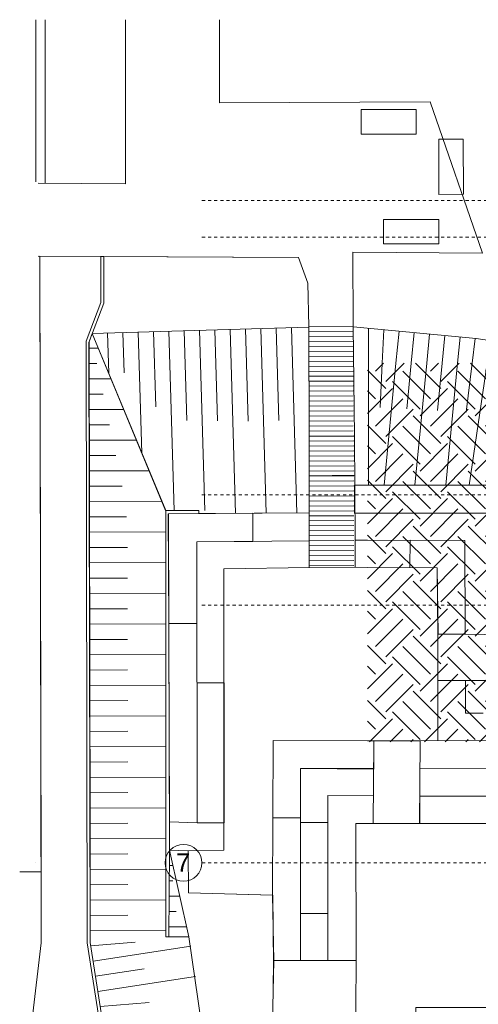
# Model space of a CAD drawing. Header units: metres. Extents: x 6 to 268, y -85 to 18.
# Tile 11 of 33: x 96 to 111, y -21 to 12. Entities that reach past the tile are written whole.
import ezdxf

# ---------------------------------------------------------------- set-up
doc = ezdxf.new("R2010")
doc.units = ezdxf.units.M
doc.linetypes.add('Rasterlinie', pattern=[0.019, 0.01, -0.003, 0.003, -0.003])
doc.layers.add('A_Detailelemente', color=7, linetype='Continuous', lineweight=9)
doc.layers.add('A_Raster', color=7, linetype='Continuous', lineweight=9)
for name, color, linetype, lineweight, true_color in [('GSH_Gelaende_an_SH-TH-S-_dwg', 8, 'Continuous', 9, 0x767676), ('LA_Boeschung_Neu', 8, 'Continuous', 9, 0x808080), ('LA_G_Stufen', 8, 'Continuous', 9, 0x808080), ('LA_G_Stufen_Auflagen', 8, 'Continuous', 9, 0x808080), ('LA_Hochbord', 8, 'Continuous', 9, 0x808080), ('LA_Traufstreifen', 8, 'Continuous', 9, 0x808080), ('LA_Wege', 8, 'Continuous', 9, 0x808080)]:
    doc.layers.add(name, color=color, linetype=linetype, lineweight=lineweight, true_color=true_color)
doc.styles.add('Arial', font='arial.ttf', dxfattribs={"height": 0.6})

# ---------------------------------------------------------------- blocks, each defined once
blk = doc.blocks.new('GSH_Gelaende_an_SH-TH-S-_dwg__U26-6880958-BS_Uebersicht_U1_BRANDSCHUTZ')
at = {"layer": 'LA_Wege'}
blk.add_line((-0.724, -0.005), (0.724, 0.005), dxfattribs=at)
blk = doc.blocks.new('GSH_Gelaende_an_SH-TH-S-_dwg__U27-6880959-BS_Uebersicht_U1_BRANDSCHUTZ')
for p in [(0, 3.575), (0, 3.4125), (0, 3.25), (0, 3.0875), (0, 2.925), (0, 2.7625), (0, 2.6), (0, 2.4375), (0, 2.275), (0, 2.1125), (0, 1.95), (0, 1.7875), (0, 1.625), (0, 1.4625), (0, 1.3), (0, 1.1375), (0, 0.975), (0, 0.8125), (0, 0.65), (0, 0.4875), (0, 0.325), (0, 0.1625), (0, 0)]:
    blk.add_blockref('GSH_Gelaende_an_SH-TH-S-_dwg__U26-6880958-BS_Uebersicht_U1_BRANDSCHUTZ', p)
blk = doc.blocks.new('GSH_Gelaende_an_SH-TH-S-_dwg__U28-6880960-BS_Uebersicht_U1_BRANDSCHUTZ')
at = {"layer": 'LA_Wege'}
blk.add_line((-0.724, -0.005), (0.724, 0.005), dxfattribs=at)
blk = doc.blocks.new('GSH_Gelaende_an_SH-TH-S-_dwg__U29-6880961-BS_Uebersicht_U1_BRANDSCHUTZ')
for p in [(0, 4.0625), (0, 3.9), (0, 3.7375), (0, 3.575), (0, 3.4125), (0, 3.25), (0, 3.0875), (0, 2.925), (0, 2.7625), (0, 2.6), (0, 2.4375), (0, 2.275), (0, 2.1125), (0, 1.95), (0, 1.7875), (0, 1.625), (0, 1.4625), (0, 1.3), (0, 1.1375), (0, 0.975), (0, 0.8125), (0, 0.65), (0, 0.4875), (0, 0.325), (0, 0.1625), (0, 0)]:
    blk.add_blockref('GSH_Gelaende_an_SH-TH-S-_dwg__U28-6880960-BS_Uebersicht_U1_BRANDSCHUTZ', p)
blk = doc.blocks.new('GSH_Gelaende_an_SH-TH-S-_dwg_Böschung18-6880964-BS_Uebersicht_U1_BRANDSCHUTZ')
at = {"layer": 'LA_Boeschung_Neu'}
for p, q in [((12.002, 1.539), (12.002, 0.403)), ((12.448, 0.403), (12.5, 1.491)), ((12.998, 1.443), (12.897, 0.403)), ((13.399, 0.403), (13.495, 1.395)), ((13.993, 1.347), (13.902, 0.403)), ((14.404, 0.403), (14.491, 1.298)), ((14.989, 1.25), (14.907, 0.403)), ((15.388, 0.403), (15.486, 1.202)), ((15.981, 1.13), (15.873, 0.403)), ((16.378, 0.403), (16.476, 1.057)), ((16.97, 0.983), (16.884, 0.403)), ((17.389, 0.403), (17.465, 0.91)), ((17.959, 0.836), (17.895, 0.403)), ((18.4, 0.403), (18.454, 0.763)), ((18.948, 0.69), (18.86, 0.096)), ((12.002, 0.403), (12.002, -3.582)), ((12.379, -1.046), (12.448, 0.403)), ((12.897, 0.403), (12.512, -3.582)), ((13.255, -1.094), (13.399, 0.403)), ((13.902, 0.403), (13.516, -3.582)), ((14.255, -1.142), (14.404, 0.403)), ((14.907, 0.403), (14.521, -3.582)), ((15.193, -1.196), (15.388, 0.403)), ((15.873, 0.403), (15.281, -3.582)), ((16.131, -1.263), (16.378, 0.403)), ((16.884, 0.403), (16.292, -3.582)), ((17.164, -1.115), (17.389, 0.403)), ((17.895, 0.403), (17.434, -2.697)), ((18.197, -0.967), (18.4, 0.403)), ((18.86, 0.096), (18.445, -2.697))]:
    blk.add_line(p, q, dxfattribs=at)
blk = doc.blocks.new('GSH_Gelaende_an_SH-TH-S-_dwg_Böschung8-6880969-BS_Uebersicht_U1_BRANDSCHUTZ')
at = {"layer": 'LA_Boeschung_Neu'}
for p, q in [((3.492, 1.384), (3.53, 0.067)), ((4.03, 0.081), (3.992, 1.398)), ((4.492, 1.413), (4.606, -2.538)), ((5.062, -1.023), (4.992, 1.427)), ((5.492, 1.441), (5.66, -4.409)), ((6.076, -1.475), (5.991, 1.456)), ((6.491, 1.47), (6.66, -4.405)), ((7.076, -1.484), (6.991, 1.484)), ((7.491, 1.499), (7.663, -4.5)), ((8.077, -1.492), (7.991, 1.513)), ((8.49, 1.528), (8.664, -4.495)), ((9.077, -1.475), (8.99, 1.542)), ((9.49, 1.556), (9.664, -4.489))]:
    blk.add_line(p, q, dxfattribs=at)
blk = doc.blocks.new('GSH_Gelaende_an_SH-TH-S-_dwg_Böschung16-6880971-BS_Uebersicht_U1_BRANDSCHUTZ')
at = {"layer": 'LA_Boeschung_Neu'}
for p, q in [((5.507, -15.983), (5.623, -15.984)), ((5.619, -16.484), (5.503, -16.483)), ((5.5, -16.983), (5.848, -16.985)), ((5.728, -17.485), (5.496, -17.483)), ((5.493, -17.983), (6.073, -17.987))]:
    blk.add_line(p, q, dxfattribs=at)
blk = doc.blocks.new('GSH_Gelaende_an_SH-TH-S-_dwg_Böschung13-6880973-BS_Uebersicht_U1_BRANDSCHUTZ')
at = {"layer": 'LA_Boeschung_Neu'}
for p, q in [((2.89, 0.888), (3.191, 0.889)), ((3.144, 0.389), (2.891, 0.388)), ((2.892, -0.112), (3.603, -0.11)), ((3.351, -0.611), (2.893, -0.612)), ((2.894, -1.112), (4.016, -1.109)), ((3.558, -1.61), (2.895, -1.612)), ((2.896, -2.112), (4.428, -2.108)), ((3.766, -2.61), (2.896, -2.612)), ((2.897, -3.112), (4.841, -3.108)), ((3.973, -3.609), (2.898, -3.612)), ((2.899, -4.112), (5.253, -4.107)), ((4.108, -4.609), (2.9, -4.612)), ((2.901, -5.112), (5.379, -5.107)), ((4.141, -5.609), (2.902, -5.611)), ((2.903, -6.111), (5.38, -6.107)), ((4.142, -6.609), (2.904, -6.611)), ((2.905, -7.111), (5.381, -7.107)), ((4.144, -7.609), (2.906, -7.611)), ((2.907, -8.111), (5.382, -8.107)), ((4.145, -8.609), (2.908, -8.611)), ((2.909, -9.111), (5.382, -9.107)), ((4.147, -9.609), (2.91, -9.611)), ((2.911, -10.111), (5.383, -10.107)), ((4.148, -10.609), (2.912, -10.611)), ((2.913, -11.111), (5.384, -11.107)), ((4.149, -11.609), (2.914, -11.611)), ((2.915, -12.111), (5.385, -12.107)), ((4.151, -12.609), (2.916, -12.611)), ((2.917, -13.111), (5.386, -13.107)), ((4.152, -13.609), (2.918, -13.611)), ((2.919, -14.111), (5.387, -14.107)), ((4.154, -14.609), (2.92, -14.611)), ((2.921, -15.111), (5.387, -15.107)), ((4.155, -15.609), (2.922, -15.611)), ((2.923, -16.111), (5.388, -16.107)), ((4.157, -16.609), (2.924, -16.611)), ((2.925, -17.111), (5.389, -17.107)), ((4.158, -17.609), (2.926, -17.611)), ((2.927, -18.111), (5.39, -18.107)), ((4.388, -18.483), (2.945, -18.61)), ((3.021, -19.104), (6.213, -18.611)), ((4.691, -19.352), (3.098, -19.598)), ((3.174, -20.093), (6.355, -19.602)), ((4.852, -20.459), (3.25, -20.587)), ((3.315, -21.082), (6.563, -21.061)), ((4.976, -21.571), (3.318, -21.582)), ((3.321, -22.082), (6.706, -22.06)), ((5.051, -22.571), (3.324, -22.582)), ((3.327, -23.082), (6.849, -23.059)), ((5.125, -23.57), (3.33, -23.582)), ((3.334, -24.082), (6.991, -24.059)), ((5.2, -24.57), (3.337, -24.582)), ((3.34, -25.082), (7.134, -25.058)), ((5.274, -25.57), (3.343, -25.582)), ((3.346, -26.082), (7.277, -26.057)), ((5.349, -26.569), (3.349, -26.582)), ((3.353, -27.082), (7.42, -27.056)), ((5.423, -27.569), (3.356, -27.582)), ((3.359, -28.082), (7.562, -28.055)), ((5.489, -28.568), (3.362, -28.582)), ((3.365, -29.082), (7.668, -29.054)), ((5.517, -29.568), (3.368, -29.582)), ((3.372, -30.082), (7.662, -30.054)), ((5.517, -30.568), (3.375, -30.582)), ((3.378, -31.082), (5.646, -31.067)), ((7.046, -31.058), (7.656, -31.055))]:
    blk.add_line(p, q, dxfattribs=at)
blk = doc.blocks.new('GSH_Gelaende_an_SH-TH-S-_dwg-3227141-BS_Uebersicht_U1_BRANDSCHUTZ')
at = {"layer": 'LA_Boeschung_Neu'}
for p, q in [((-24.327, -58.434), (-29.507, -58.434)), ((-29.507, -58.434), (-24.327, -58.434)), ((-35.963, -70.335), (-35.982, -73.162)), ((-35.327, -73.163), (-35.963, -70.335))]:
    blk.add_line(p, q, dxfattribs=at)
at = {"layer": 'LA_Boeschung_Neu', "flags": 128}
for points in [[(-27.912, -46.183), (-29.712, -46.183), (-29.712, -46.983), (-28.512, -46.983), (-27.912, -46.983)], [(-26.378, -47.147), (-27.178, -47.149), (-27.175, -48.349), (-27.173, -48.949), (-26.373, -48.947)], [(-27.18, -49.766), (-28.98, -49.766), (-28.98, -50.566), (-27.78, -50.566), (-27.18, -50.566)], [(-29.507, -58.434), (-29.913, -58.434)]]:
    blk.add_lwpolyline(points, close=True, dxfattribs=at)
for points in [[(-33.818, -86.208), (-33.804, -83.656), (-35.327, -73.163), (-35.982, -73.163), (-36.083, -73.162), (-36.083, -59.262), (-38.48, -53.483), (-31.426, -53.28)], [(-29.968, -53.265), (-25.954, -53.653), (-22.301, -54.196)], [(-31.401, -59.339), (-35.004, -59.358), (-35.005, -59.258), (-36.094, -59.262), (-38.48, -53.483), (-38.584, -53.756), (-38.552, -69.693), (-38.545, -73.352), (-38.159, -75.853), (-38.092, -86.412)]]:
    blk.add_lwpolyline(points, dxfattribs=at)
at = {"layer": 'LA_G_Stufen'}
for p, q in [((-31.403, -58.129), (-29.92, -58.107)), ((-24.327, -58.434), (-29.507, -58.434)), ((-29.507, -59.342), (-24.327, -59.342)), ((-29.901, -60.223), (-29.507, -60.224)), ((-29.295, -66.77), (-29.296, -66.809)), ((-27.782, -66.775), (-27.782, -66.809)), ((-29.296, -66.809), (-29.315, -69.463)), ((-27.782, -66.809), (-27.805, -69.473)), ((-27.79, -67.672), (-25.537, -67.668)), ((-27.797, -68.571), (-25.537, -68.581)), ((-32.562, -73.937), (-29.87, -73.937))]:
    blk.add_line(p, q, dxfattribs=at)
at = {"layer": 'LA_G_Stufen', "flags": 128}
for points in [[(-29.507, -58.434), (-29.932, -58.434), (-29.932, -59.342), (-29.507, -59.342)], [(-29.507, -61.113), (-29.906, -61.111), (-31.399, -61.119), (-34.184, -61.158), (-34.184, -70.339), (-35.357, -70.359), (-35.963, -70.335), (-35.961, -69.412), (-35.997, -60.435), (-36.003, -59.363), (-31.418, -59.339)], [(-35.961, -69.412), (-35.055, -69.443), (-35.073, -60.286), (-31.408, -60.247)], [(-29.507, -60.224), (-26.332, -60.233), (-26.318, -63.299)], [(-25.537, -66.769), (-27.21, -66.763), (-27.204, -64.803), (-27.204, -63.287), (-27.233, -61.124), (-29.507, -61.113)], [(-27.202, -63.287), (-25.692, -63.307), (-25.397, -63.311)], [(-25.389, -64.808), (-25.695, -64.807), (-27.204, -64.803)], [(-26.311, -64.806), (-26.306, -65.868), (-25.727, -65.867)], [(-29.507, -66.769), (-32.576, -66.76), (-32.597, -71.808), (-35.345, -71.725), (-35.357, -70.359)], [(-27.21, -66.763), (-27.782, -66.775), (-29.295, -66.77), (-29.507, -66.769)], [(-25.537, -66.809), (-25.537, -67.668), (-25.537, -68.581), (-25.537, -69.481), (-27.805, -69.473), (-29.315, -69.463), (-29.88, -69.465), (-29.87, -73.939), (-29.883, -75.456), (-29.883, -77.437), (-27.934, -77.437), (-27.927, -75.474), (-23.358, -75.474), (-22.057, -75.467)], [(-31.691, -73.938), (-31.691, -67.679), (-29.302, -67.675)], [(-30.793, -73.938), (-30.793, -68.558), (-29.308, -68.565)], [(-32.597, -71.808), (-32.562, -73.937), (-32.596, -75.443), (-32.618, -80.13), (-25.234, -80.13), (-25.224, -78.165), (-23.359, -78.159), (-23.359, -77.245), (-23.359, -76.353), (-23.359, -75.468), (-23.359, -76.353), (-23.359, -77.245), (-23.35, -78.159)]]:
    blk.add_lwpolyline(points, dxfattribs=at)
at = {"layer": 'LA_G_Stufen_Auflagen'}
for p, q in [((-29.296, -66.809), (-29.295, -66.77)), ((-29.302, -67.675), (-29.296, -66.809))]:
    blk.add_line(p, q, dxfattribs=at)
at = {"layer": 'LA_G_Stufen_Auflagen', "flags": 128}
for points in [[(-33.24, -60.267), (-33.245, -59.349), (-36.003, -59.363), (-35.987, -62.943), (-35.068, -62.942), (-35.068, -60.286)], [(-27.202, -63.287), (-26.318, -63.283), (-26.332, -60.233), (-28.116, -60.228), (-28.121, -61.12), (-27.233, -61.124)]]:
    blk.add_lwpolyline(points, close=True, dxfattribs=at)
for points in [[(-35.064, -64.865), (-35.055, -69.443), (-34.177, -69.443), (-34.177, -64.879), (-35.064, -64.881)], [(-29.507, -66.769), (-32.576, -66.757), (-32.587, -69.284), (-31.688, -69.284), (-31.688, -67.679), (-29.302, -67.697), (-29.296, -66.809)], [(-29.296, -66.809), (-29.295, -66.77), (-29.507, -66.769)], [(-25.537, -69.481), (-25.537, -68.581), (-27.797, -68.561), (-27.8, -69.473), (-25.537, -69.473)], [(-30.787, -69.433), (-31.688, -69.433), (-31.688, -72.408), (-30.792, -72.408), (-30.792, -69.433)]]:
    blk.add_lwpolyline(points, dxfattribs=at)
at = {"layer": 'LA_Hochbord', "flags": 128}
for points in [[(-38.192, -86.048), (-38.192, -81.322), (-38.259, -75.863), (-38.645, -73.362), (-38.684, -53.738), (-38.205, -52.473), (-38.198, -50.973), (-38.098, -50.973), (-38.105, -52.492), (-38.592, -53.777)], [(-25.233, -80.136), (-32.617, -80.136), (-32.608, -78.269), (-32.596, -75.688), (-32.578, -74.69), (-32.566, -74.15), (-32.579, -72.873), (-32.596, -71.808), (-35.344, -71.725), (-35.356, -70.359), (-35.962, -70.335), (-35.994, -59.363), (-31.401, -59.339), (-31.401, -56.834), (-31.417, -53.258), (-31.448, -51.848), (-31.752, -51.003), (-38.198, -50.973), (-38.205, -52.473), (-38.684, -53.738), (-38.645, -73.362), (-38.259, -75.863), (-38.192, -81.322), (-38.192, -86.048)], [(-38.592, -53.777), (-38.545, -73.352), (-38.159, -75.853), (-38.092, -86.412), (-38.127, -86.412)]]:
    blk.add_lwpolyline(points, dxfattribs=at)
at = {"layer": 'LA_Traufstreifen'}
for p, q in [((-40.317, -43.251), (-40.317, -48.539)), ((-40.017, -48.59), (-40.017, -43.251)), ((-40.317, -70.754), (-40.325, -70.754))]:
    blk.add_line(p, q, dxfattribs=at)
at = {"layer": 'LA_Traufstreifen', "flags": 128}
blk.add_lwpolyline([(-40.847, -71.047), (-40.149, -71.046), (-40.185, -50.963)], dxfattribs=at)
at = {"layer": 'LA_Wege', "flags": 128}
for points in [[(-37.401, -43.251), (-37.401, -48.604), (-40.242, -48.588)], [(-34.335, -43.251), (-34.335, -45.961), (-27.46, -45.927), (-25.756, -50.862), (-29.986, -50.83), (-29.968, -53.247), (-31.417, -53.258), (-31.401, -56.834), (-31.403, -58.129), (-31.403, -61.119)], [(-40.242, -50.963), (-31.752, -51.003), (-31.448, -51.848), (-31.417, -53.258)], [(-31.401, -56.834), (-29.926, -56.834), (-29.968, -53.247), (-31.417, -53.258), (-31.401, -56.834), (-29.926, -56.834)], [(-29.906, -61.111), (-29.901, -60.223), (-29.924, -56.833)]]:
    blk.add_lwpolyline(points, dxfattribs=at)
blk.add_lwpolyline([(-38.192, -81.322), (-38.259, -75.863), (-38.645, -73.362), (-38.684, -53.738), (-38.205, -52.473), (-38.198, -50.973), (-40.185, -50.963), (-40.145, -73.362), (-40.442, -75.854), (-40.442, -80.637), (-40.442, -81.322), (-38.192, -81.322), (-38.259, -75.863), (-38.645, -73.362), (-38.684, -53.738), (-38.205, -52.473), (-38.198, -50.973), (-40.185, -50.963), (-40.145, -73.362), (-40.442, -75.854), (-40.442, -80.637), (-40.442, -81.322)], close=True, dxfattribs=at)
for name, p in [('GSH_Gelaende_an_SH-TH-S-_dwg_Böschung8-6880969-BS_Uebersicht_U1_BRANDSCHUTZ', (-41.473, -54.852)), ('GSH_Gelaende_an_SH-TH-S-_dwg__U27-6880959-BS_Uebersicht_U1_BRANDSCHUTZ', (-30.693, -56.828)), ('GSH_Gelaende_an_SH-TH-S-_dwg_Böschung18-6880964-BS_Uebersicht_U1_BRANDSCHUTZ', (-41.473, -54.852)), ('GSH_Gelaende_an_SH-TH-S-_dwg_Böschung13-6880973-BS_Uebersicht_U1_BRANDSCHUTZ', (-41.473, -54.852)), ('GSH_Gelaende_an_SH-TH-S-_dwg__U29-6880961-BS_Uebersicht_U1_BRANDSCHUTZ', (-30.669, -61.058)), ('GSH_Gelaende_an_SH-TH-S-_dwg_Böschung16-6880971-BS_Uebersicht_U1_BRANDSCHUTZ', (-41.473, -54.852))]:
    blk.add_blockref(name, p)
blk = doc.blocks.new('Raster - 3_0mm_mit Kreis-376402-BS_Uebersicht_U1_BRANDSCHUTZ')
at = {"layer": 'A_Raster'}
blk.add_circle((0, 0), 0.003, dxfattribs=at)

msp = doc.modelspace()

# ---------------------------------------------------------------- hatches: boundary and pattern name
at = {"layer": 'A_Detailelemente', "true_color": 0xc9c9c9}
h = msp.add_hatch(dxfattribs=at)
h.set_pattern_fill('FP_94', color=9, style=0, pattern_type=2)
h.set_pattern_definition([(45, (95.5082, -2), (0, 1.79605), [1.27, -1.27]), (45, (95.1712, -1.663), (0, 1.79605), [1.27, -1.27]), (45, (94.8342, -1.326), (0, 1.79605), [1.27, -1.27]), (135, (94.8342, -1.102), (-1.79605, 1e-16), [1.27, -1.27]), (135, (95.1712, -0.765), (-1.79605, 1e-16), [1.27, -1.27]), (135, (95.5082, -0.428), (-1.79605, 1e-16), [1.27, -1.27])])
h.paths.add_polyline_path([(114.874, -11.958), (114.874, -8.397), (112.834, -8.397), (112.834, -3.017), (115.034, -3.017), (115.034, -3.147), (115.964, -3.147), (115.964, -2.647), (116.264, -2.647), (116.264, -3.147), (118.839, -3.147), (113.955, 0.401), (107.484, 0.401), (107.484, -11.958), (110.958, -11.958)], flags=0)

# ---------------------------------------------------------------- linework, layer by layer
at = {"layer": 'A_Raster', "linetype": 'Rasterlinie'}
for p, q in [((102.089, 5.703), (186.88, 5.703)), ((102.089, 4.503), (186.88, 4.503)), ((102.089, -3.897), (186.88, -3.897)), ((102.089, -7.497), (186.88, -7.497)), ((102.089, -15.897), (186.88, -15.897))]:
    msp.add_line(p, q, dxfattribs=at)

# ---------------------------------------------------------------- block references
at = {"layer": 'A_Raster', "xscale": 199.9999999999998, "yscale": 199.9999999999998, "zscale": 199.9999999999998, "rotation": 269.9999999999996}
msp.add_blockref('Raster - 3_0mm_mit Kreis-376402-BS_Uebersicht_U1_BRANDSCHUTZ', (101.489, -15.897), dxfattribs=at)
at = {"layer": 'GSH_Gelaende_an_SH-TH-S-_dwg', "color": 8, "true_color": 0x808080}
msp.add_blockref('GSH_Gelaende_an_SH-TH-S-_dwg-3227141-BS_Uebersicht_U1_BRANDSCHUTZ', (136.991, 54.851), dxfattribs=at)

# ---------------------------------------------------------------- texts
at = {"layer": 'A_Raster', "insert": (101.244, -15.586), "char_height": 0.6, "width": 0.57721, "attachment_point": 1, "style": 'Arial'}
msp.add_mtext('7', dxfattribs=at)

doc.saveas('drawing.dxf')
